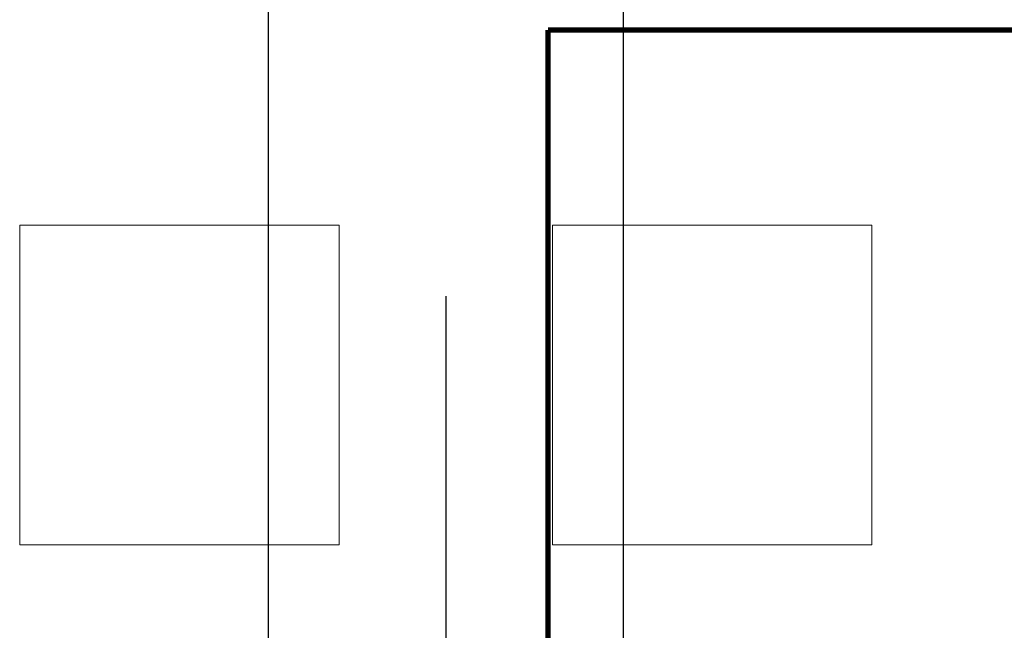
# Model space of a CAD drawing. Header units: centimetres. Extents: x -228435 to 111511, y -89367 to 428125.
# Tile 112 of 219: x -42940 to -37395, y 78219 to 81657. Entities that reach past the tile are written whole.
import ezdxf

# ---------------------------------------------------------------- set-up
doc = ezdxf.new("R2010")
doc.units = ezdxf.units.CM
doc.header["$LTSCALE"] = 50
for name, pattern in [('DASHDOT', [25.4, 12.7, -6.35, 0, -6.35]), ('DASHDOT2', [12.7, 6.35, -3.175, 0, -3.175]), ('HIDDENX2', [19.05, 12.7, -6.35])]:
    doc.linetypes.add(name, pattern=pattern)
doc.layers.get('0').update_dxf_attribs({"color": 8})
for name, color, linetype in [('ARCH_INFO_OSIE_IST', 8, 'DASHDOT2'), ('ARCH_WYKŁADZINA', 8, 'Continuous'), ('Osie rzutów$0$ARCH_INFO_OSIE_OPISY_IST', 8, 'Continuous')]:
    doc.layers.add(name, color=color, linetype=linetype)
doc.layers.add('ARCH_LINIE PRZEKROJOWE', color=8, linetype='Continuous', lineweight=25)
doc.layers.add('ARCH_SUFITY_PODWIESZANE', color=8, linetype='HIDDENX2', lineweight=9)

# ---------------------------------------------------------------- blocks, each defined once
blk = doc.blocks.new('Linie przekrojowe')
at = {"layer": 'ARCH_LINIE PRZEKROJOWE', "linetype": 'DASHDOT', "ltscale": 5, "const_width": 3, "flags": 128}
for points in [[(8110, 12660), (8110, 5500), (8760, 5500), (8760, 5178.55)], [(8110, 12660), (8760, 12660)]]:
    blk.add_lwpolyline(points, dxfattribs=at)
blk = doc.blocks.new('SU Lampy kwadratowe +0')
at = {"layer": 'ARCH_SUFITY_PODWIESZANE', "ltscale": 2.5}
for points in [[(7820, 12550), (8000, 12550), (8000, 12370), (7820, 12370)], [(8120, 12550), (8300, 12550), (8300, 12370), (8120, 12370)]]:
    blk.add_lwpolyline(points, close=True, dxfattribs=at)
blk = doc.blocks.new('Osie rzutów')
at = {"layer": 'ARCH_INFO_OSIE_IST', "ltscale": 10}
blk.add_line((8060, 12510), (8060, 4623.26), dxfattribs=at)

msp = doc.modelspace()

# ---------------------------------------------------------------- linework, layer by layer
at = {"layer": 'ARCH_WYKŁADZINA', "linetype": 'Continuous', "lineweight": -3}
for p, q in [((-41540, 82100, 630), (-41540, 68500, 630)), ((-39540, 70500, 630), (-39540, 82100, 630))]:
    msp.add_line(p, q, dxfattribs=at)

# ---------------------------------------------------------------- block references
at = {"xscale": 10, "yscale": 10, "zscale": 10}
msp.add_blockref('Linie przekrojowe', (-121065, -45000, -5670), dxfattribs=at)
at = {"layer": 'ARCH_SUFITY_PODWIESZANE', "ltscale": 2.5, "xscale": 10, "yscale": 10, "zscale": 10}
msp.add_blockref('SU Lampy kwadratowe +0', (-121140, -45000, -5670), dxfattribs=at)
at = {"layer": 'Osie rzutów$0$ARCH_INFO_OSIE_OPISY_IST', "xscale": 10, "yscale": 10, "zscale": 10}
msp.add_blockref('Osie rzutów', (-121140, -45000, 630), dxfattribs=at)

doc.saveas('drawing.dxf')
